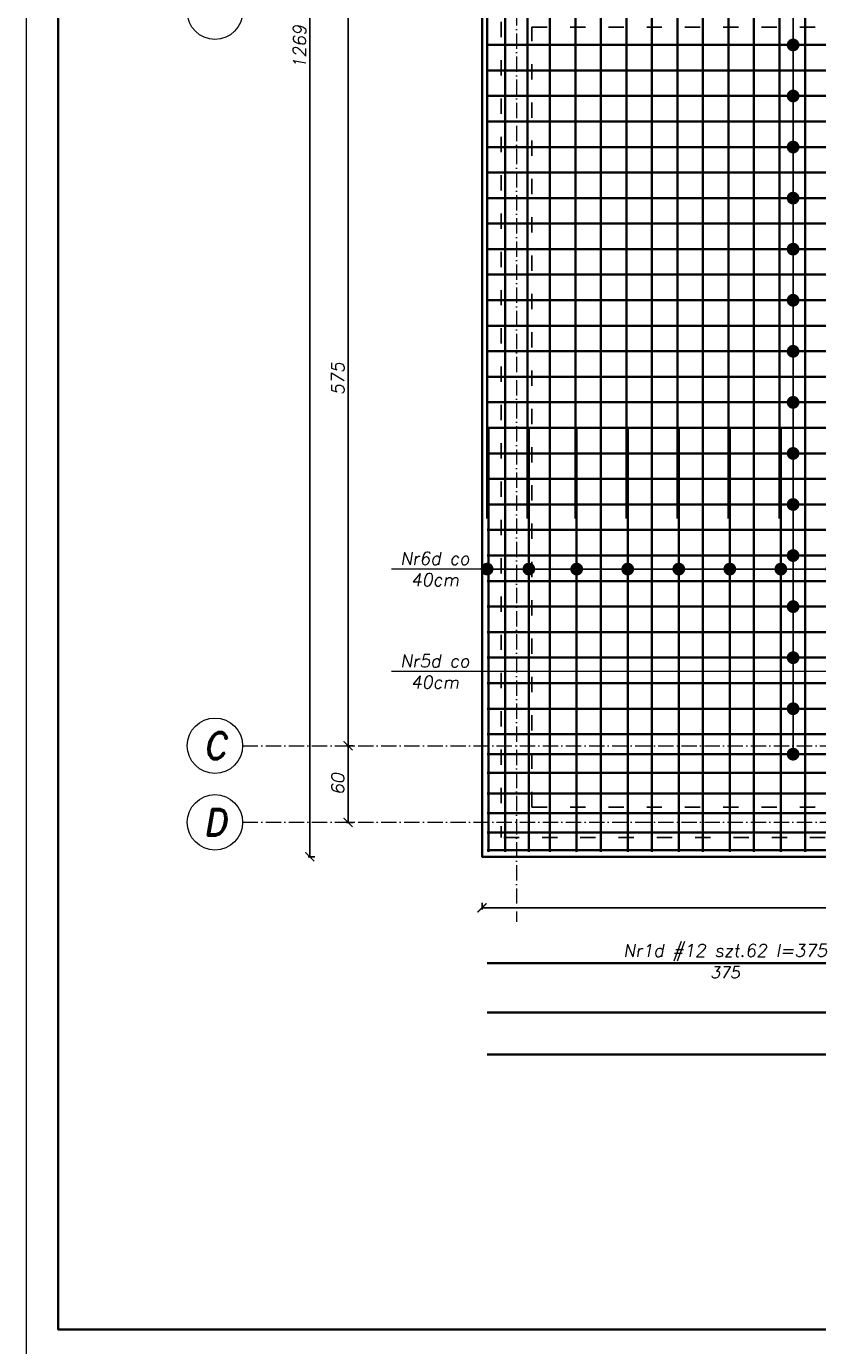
# Model space of a CAD drawing. Header units: millimetres. Extents: x 295948 to 312016, y 6878 to 18016.
# Tile 83 of 252: x 300516 to 301136, y 15239 to 16273. Entities that reach past the tile are written whole.
import ezdxf

# ---------------------------------------------------------------- set-up
doc = ezdxf.new("R2010")
doc.units = ezdxf.units.MM
doc.linetypes.add('ACAD_ISO03W100', pattern=[30, 12, -18])
doc.linetypes.add('ACAD_ISO10W100', pattern=[18, 12, -3, 0, -3])
for name, color, linetype, lineweight in [('konstrukcja', 3, 'Continuous', 35), ('konstrukcja wymiary', 1, 'Continuous', 13), ('opisy', 2, 'Continuous', 18), ('osie', 5, 'ACAD_ISO10W100', 13), ('zbrojenie płyty', 141, 'Continuous', 35)]:
    doc.layers.add(name, color=color, linetype=linetype, lineweight=lineweight)
doc.layers.add('przerywane', color=6, linetype='ACAD_ISO03W100')
doc.styles.add('KONSTRUKCJA', font='romand.shx', dxfattribs={"oblique": 10})
doc.styles.get("Standard").update_dxf_attribs({"font": 'romand.shx', "oblique": 10})
doc.dimstyles.new('150', dxfattribs={"dimtxt": 10, "dimasz": 7, "dimexe": 1.25, "dimexo": 0.625, "dimgap": 3, "dimtad": 1, "dimdec": 0, "dimrnd": 0.5, "dimtxsty": 'KONSTRUKCJA', "dimblk": 'ARCHTICK', "dimcen": 2.5, "dimadec": 0, "dimazin": 0, "dimtfac": 1, "dimtdec": 0, "dimtix": 1, "dimtmove": 0, "dimatfit": 3, "dimfxl": 4, "dimfxlon": 1, "dimarcsym": 0})
doc.dimstyles.new('kropki', dxfattribs={"dimtxt": 0.001, "dimasz": 10, "dimexe": 1.25, "dimexo": 0.625, "dimgap": 1, "dimtad": 1, "dimtxsty": 'Standard', "dimblk": 'DOT', "dimcen": 2.5, "dimadec": 0, "dimazin": 0, "dimtfac": 1, "dimtmove": 0, "dimatfit": 3, "dimfxl": 1, "dimfxlon": 1, "dimarcsym": 0})

# ---------------------------------------------------------------- blocks, each defined once
blk = doc.blocks.new('_ArchTick')
at = {"color": 0, "linetype": 'ByBlock', "lineweight": 13, "const_width": 0.15}
blk.add_lwpolyline([(-0.5, -0.5), (0.5, 0.5)], dxfattribs=at)
blk = doc.blocks.new('*D1809')
at = {"layer": 'Defpoints', "color": 0, "transparency": 16777216}
for p in [(300888.4, 16284.2), (300768.4, 15709.2), (300888.4, 15709.2)]:
    blk.add_point(p, dxfattribs=at)
at = {"layer": 'konstrukcja wymiary', "color": 0, "lineweight": -2, "transparency": 16777216}
for p, q in [((300772.4, 16284.2), (300767.2, 16284.2)), ((300768.4, 16284.2), (300768.4, 15709.2)), ((300772.4, 15709.2), (300767.2, 15709.2))]:
    blk.add_line(p, q, dxfattribs=at)
at = {"layer": 'konstrukcja wymiary', "color": 0, "lineweight": -2, "transparency": 16777216, "xscale": 7, "yscale": 7, "zscale": 7}
for p, rotation in [((300768.4, 16284.2), 90), ((300768.4, 15709.2), 270)]:
    blk.add_blockref('_ArchTick', p, dxfattribs=dict(at, rotation=rotation))
at = {"layer": 'konstrukcja wymiary', "color": 0, "transparency": 16777216, "insert": (300760.4, 15996.7), "char_height": 10, "attachment_point": 5, "rotation": 90, "style": 'KONSTRUKCJA'}
blk.add_mtext('575', dxfattribs=at)
blk = doc.blocks.new('*D1810')
at = {"layer": 'Defpoints', "color": 0, "transparency": 16777216}
for p in [(300888.4, 15709.2), (300768.4, 15649.2), (300888.4, 15649.2)]:
    blk.add_point(p, dxfattribs=at)
at = {"layer": 'konstrukcja wymiary', "color": 0, "lineweight": -2, "transparency": 16777216}
for p, q in [((300772.4, 15709.2), (300767.2, 15709.2)), ((300768.4, 15709.2), (300768.4, 15649.2)), ((300772.4, 15649.2), (300767.2, 15649.2))]:
    blk.add_line(p, q, dxfattribs=at)
at = {"layer": 'konstrukcja wymiary', "color": 0, "lineweight": -2, "transparency": 16777216, "xscale": 7, "yscale": 7, "zscale": 7}
for p, rotation in [((300768.4, 15709.2), 90), ((300768.4, 15649.2), 270)]:
    blk.add_blockref('_ArchTick', p, dxfattribs=dict(at, rotation=rotation))
at = {"layer": 'konstrukcja wymiary', "color": 0, "transparency": 16777216, "insert": (300760.4, 15679.2), "char_height": 10, "attachment_point": 5, "rotation": 90, "style": 'KONSTRUKCJA'}
blk.add_mtext('60', dxfattribs=at)
blk = doc.blocks.new('*D1811')
at = {"layer": 'Defpoints', "color": 0, "transparency": 16777216}
for p in [(300738.4, 16891.2), (300873.4, 16891.2), (300873.4, 15622.2)]:
    blk.add_point(p, dxfattribs=at)
at = {"layer": 'konstrukcja wymiary', "color": 0, "lineweight": -2, "transparency": 16777216}
for p, q in [((300742.4, 16891.2), (300737.2, 16891.2)), ((300738.4, 15622.2), (300738.4, 16891.2)), ((300742.4, 15622.2), (300737.2, 15622.2))]:
    blk.add_line(p, q, dxfattribs=at)
at = {"layer": 'konstrukcja wymiary', "color": 0, "lineweight": -2, "transparency": 16777216, "xscale": 7, "yscale": 7, "zscale": 7}
for p, rotation in [((300738.4, 16891.2), 90), ((300738.4, 15622.2), 270)]:
    blk.add_blockref('_ArchTick', p, dxfattribs=dict(at, rotation=rotation))
at = {"layer": 'konstrukcja wymiary', "color": 0, "transparency": 16777216, "insert": (300730.4, 16256.7), "char_height": 10, "attachment_point": 5, "rotation": 90, "style": 'KONSTRUKCJA'}
blk.add_mtext('1269', dxfattribs=at)
blk = doc.blocks.new('_Dot')
at = {"color": 0, "linetype": 'ByBlock', "lineweight": -2}
blk.add_line((-0.5, 0), (-1, 0), dxfattribs=at)
at = {"color": 0, "linetype": 'ByBlock', "const_width": 0.5}
blk.add_lwpolyline([(-0.25, 0, 1), (0.25, 0, 1)], format="xyb", close=True, dxfattribs=at)
blk = doc.blocks.new('*D1834')
at = {"layer": 'Defpoints', "color": 0, "transparency": 16777216}
for p in [(301106.6, 16298.2), (301106.6, 16258.2), (301117.2, 16258.2)]:
    blk.add_point(p, dxfattribs=at)
at = {"layer": 'konstrukcja wymiary', "color": 0, "lineweight": -2, "transparency": 16777216}
for p, q in [((301116.2, 16298.2), (301118.4, 16298.2)), ((301117.2, 16288.2), (301117.2, 16268.2)), ((301116.2, 16258.2), (301118.4, 16258.2))]:
    blk.add_line(p, q, dxfattribs=at)
at = {"layer": 'konstrukcja wymiary', "color": 0, "lineweight": -2, "transparency": 16777216, "xscale": 10, "yscale": 10, "zscale": 10}
for p, rotation in [((301117.2, 16298.2), 90), ((301117.2, 16258.2), 270)]:
    blk.add_blockref('_Dot', p, dxfattribs=dict(at, rotation=rotation))
at = {"layer": 'konstrukcja wymiary', "color": 0, "transparency": 16777216, "insert": (301116.2, 16278.2), "char_height": 0.001, "attachment_point": 5, "rotation": 90}
blk.add_mtext('40', dxfattribs=at)
blk = doc.blocks.new('*D1835')
at = {"layer": 'Defpoints', "color": 0, "transparency": 16777216}
for p in [(301106.6, 16258.2), (301106.6, 16218.2), (301117.2, 16218.2)]:
    blk.add_point(p, dxfattribs=at)
at = {"layer": 'konstrukcja wymiary', "color": 0, "lineweight": -2, "transparency": 16777216}
for p, q in [((301116.2, 16258.2), (301118.4, 16258.2)), ((301117.2, 16248.2), (301117.2, 16228.2)), ((301116.2, 16218.2), (301118.4, 16218.2))]:
    blk.add_line(p, q, dxfattribs=at)
at = {"layer": 'konstrukcja wymiary', "color": 0, "lineweight": -2, "transparency": 16777216, "xscale": 10, "yscale": 10, "zscale": 10}
for p, rotation in [((301117.2, 16258.2), 90), ((301117.2, 16218.2), 270)]:
    blk.add_blockref('_Dot', p, dxfattribs=dict(at, rotation=rotation))
at = {"layer": 'konstrukcja wymiary', "color": 0, "transparency": 16777216, "insert": (301116.2, 16238.2), "char_height": 0.001, "attachment_point": 5, "rotation": 90}
blk.add_mtext('40', dxfattribs=at)
blk = doc.blocks.new('*D1836')
at = {"layer": 'Defpoints', "color": 0, "transparency": 16777216}
for p in [(301106.6, 16218.2), (301106.6, 16178.2), (301117.2, 16178.2)]:
    blk.add_point(p, dxfattribs=at)
at = {"layer": 'konstrukcja wymiary', "color": 0, "lineweight": -2, "transparency": 16777216}
for p, q in [((301116.2, 16218.2), (301118.4, 16218.2)), ((301117.2, 16208.2), (301117.2, 16188.2)), ((301116.2, 16178.2), (301118.4, 16178.2))]:
    blk.add_line(p, q, dxfattribs=at)
at = {"layer": 'konstrukcja wymiary', "color": 0, "lineweight": -2, "transparency": 16777216, "xscale": 10, "yscale": 10, "zscale": 10}
for p, rotation in [((301117.2, 16218.2), 90), ((301117.2, 16178.2), 270)]:
    blk.add_blockref('_Dot', p, dxfattribs=dict(at, rotation=rotation))
at = {"layer": 'konstrukcja wymiary', "color": 0, "transparency": 16777216, "insert": (301116.2, 16198.2), "char_height": 0.001, "attachment_point": 5, "rotation": 90}
blk.add_mtext('40', dxfattribs=at)
blk = doc.blocks.new('*D1837')
at = {"layer": 'Defpoints', "color": 0, "transparency": 16777216}
for p in [(301106.6, 16178.2), (301106.6, 16138.2), (301117.2, 16138.2)]:
    blk.add_point(p, dxfattribs=at)
at = {"layer": 'konstrukcja wymiary', "color": 0, "lineweight": -2, "transparency": 16777216}
for p, q in [((301116.2, 16178.2), (301118.4, 16178.2)), ((301117.2, 16168.2), (301117.2, 16148.2)), ((301116.2, 16138.2), (301118.4, 16138.2))]:
    blk.add_line(p, q, dxfattribs=at)
at = {"layer": 'konstrukcja wymiary', "color": 0, "lineweight": -2, "transparency": 16777216, "xscale": 10, "yscale": 10, "zscale": 10}
for p, rotation in [((301117.2, 16178.2), 90), ((301117.2, 16138.2), 270)]:
    blk.add_blockref('_Dot', p, dxfattribs=dict(at, rotation=rotation))
at = {"layer": 'konstrukcja wymiary', "color": 0, "transparency": 16777216, "insert": (301116.2, 16158.2), "char_height": 0.001, "attachment_point": 5, "rotation": 90}
blk.add_mtext('40', dxfattribs=at)
blk = doc.blocks.new('*D1838')
at = {"layer": 'Defpoints', "color": 0, "transparency": 16777216}
for p in [(301106.6, 16138.2), (301106.6, 16098.2), (301117.2, 16098.2)]:
    blk.add_point(p, dxfattribs=at)
at = {"layer": 'konstrukcja wymiary', "color": 0, "lineweight": -2, "transparency": 16777216}
for p, q in [((301116.2, 16138.2), (301118.4, 16138.2)), ((301117.2, 16128.2), (301117.2, 16108.2)), ((301116.2, 16098.2), (301118.4, 16098.2))]:
    blk.add_line(p, q, dxfattribs=at)
at = {"layer": 'konstrukcja wymiary', "color": 0, "lineweight": -2, "transparency": 16777216, "xscale": 10, "yscale": 10, "zscale": 10}
for p, rotation in [((301117.2, 16138.2), 90), ((301117.2, 16098.2), 270)]:
    blk.add_blockref('_Dot', p, dxfattribs=dict(at, rotation=rotation))
at = {"layer": 'konstrukcja wymiary', "color": 0, "transparency": 16777216, "insert": (301116.2, 16118.2), "char_height": 0.001, "attachment_point": 5, "rotation": 90}
blk.add_mtext('40', dxfattribs=at)
blk = doc.blocks.new('*D1839')
at = {"layer": 'Defpoints', "color": 0, "transparency": 16777216}
for p in [(301106.6, 16098.2), (301106.6, 16058.2), (301117.2, 16058.2)]:
    blk.add_point(p, dxfattribs=at)
at = {"layer": 'konstrukcja wymiary', "color": 0, "lineweight": -2, "transparency": 16777216}
for p, q in [((301116.2, 16098.2), (301118.4, 16098.2)), ((301117.2, 16088.2), (301117.2, 16068.2)), ((301116.2, 16058.2), (301118.4, 16058.2))]:
    blk.add_line(p, q, dxfattribs=at)
at = {"layer": 'konstrukcja wymiary', "color": 0, "lineweight": -2, "transparency": 16777216, "xscale": 10, "yscale": 10, "zscale": 10}
for p, rotation in [((301117.2, 16098.2), 90), ((301117.2, 16058.2), 270)]:
    blk.add_blockref('_Dot', p, dxfattribs=dict(at, rotation=rotation))
at = {"layer": 'konstrukcja wymiary', "color": 0, "transparency": 16777216, "insert": (301116.2, 16078.2), "char_height": 0.001, "attachment_point": 5, "rotation": 90}
blk.add_mtext('40', dxfattribs=at)
blk = doc.blocks.new('*D1840')
at = {"layer": 'Defpoints', "color": 0, "transparency": 16777216}
for p in [(301106.6, 16058.2), (301106.6, 16018.2), (301117.2, 16018.2)]:
    blk.add_point(p, dxfattribs=at)
at = {"layer": 'konstrukcja wymiary', "color": 0, "lineweight": -2, "transparency": 16777216}
for p, q in [((301116.2, 16058.2), (301118.4, 16058.2)), ((301117.2, 16048.2), (301117.2, 16028.2)), ((301116.2, 16018.2), (301118.4, 16018.2))]:
    blk.add_line(p, q, dxfattribs=at)
at = {"layer": 'konstrukcja wymiary', "color": 0, "lineweight": -2, "transparency": 16777216, "xscale": 10, "yscale": 10, "zscale": 10}
for p, rotation in [((301117.2, 16058.2), 90), ((301117.2, 16018.2), 270)]:
    blk.add_blockref('_Dot', p, dxfattribs=dict(at, rotation=rotation))
at = {"layer": 'konstrukcja wymiary', "color": 0, "transparency": 16777216, "insert": (301116.2, 16038.2), "char_height": 0.001, "attachment_point": 5, "rotation": 90}
blk.add_mtext('40', dxfattribs=at)
blk = doc.blocks.new('*D1841')
at = {"layer": 'Defpoints', "color": 0, "transparency": 16777216}
for p in [(301106.6, 16018.2), (301106.6, 15978.2), (301117.2, 15978.2)]:
    blk.add_point(p, dxfattribs=at)
at = {"layer": 'konstrukcja wymiary', "color": 0, "lineweight": -2, "transparency": 16777216}
for p, q in [((301116.2, 16018.2), (301118.4, 16018.2)), ((301117.2, 16008.2), (301117.2, 15988.2)), ((301116.2, 15978.2), (301118.4, 15978.2))]:
    blk.add_line(p, q, dxfattribs=at)
at = {"layer": 'konstrukcja wymiary', "color": 0, "lineweight": -2, "transparency": 16777216, "xscale": 10, "yscale": 10, "zscale": 10}
for p, rotation in [((301117.2, 16018.2), 90), ((301117.2, 15978.2), 270)]:
    blk.add_blockref('_Dot', p, dxfattribs=dict(at, rotation=rotation))
at = {"layer": 'konstrukcja wymiary', "color": 0, "transparency": 16777216, "insert": (301116.2, 15998.2), "char_height": 0.001, "attachment_point": 5, "rotation": 90}
blk.add_mtext('40', dxfattribs=at)
blk = doc.blocks.new('*D1842')
at = {"layer": 'Defpoints', "color": 0, "transparency": 16777216}
for p in [(301106.6, 15978.2), (301107.6, 15938.2), (301117.2, 15938.2)]:
    blk.add_point(p, dxfattribs=at)
at = {"layer": 'konstrukcja wymiary', "color": 0, "lineweight": -2, "transparency": 16777216}
for p, q in [((301116.2, 15978.2), (301118.4, 15978.2)), ((301117.2, 15968.2), (301117.2, 15948.2)), ((301116.2, 15938.2), (301118.4, 15938.2))]:
    blk.add_line(p, q, dxfattribs=at)
at = {"layer": 'konstrukcja wymiary', "color": 0, "lineweight": -2, "transparency": 16777216, "xscale": 10, "yscale": 10, "zscale": 10}
for p, rotation in [((301117.2, 15978.2), 90), ((301117.2, 15938.2), 270)]:
    blk.add_blockref('_Dot', p, dxfattribs=dict(at, rotation=rotation))
at = {"layer": 'konstrukcja wymiary', "color": 0, "transparency": 16777216, "insert": (301116.2, 15958.2), "char_height": 0.001, "attachment_point": 5, "rotation": 90}
blk.add_mtext('40', dxfattribs=at)
blk = doc.blocks.new('*D1843')
at = {"layer": 'Defpoints', "color": 0, "transparency": 16777216}
for p in [(301107.6, 15938.2), (301106.6, 15898.2), (301117.2, 15898.2)]:
    blk.add_point(p, dxfattribs=at)
at = {"layer": 'konstrukcja wymiary', "color": 0, "lineweight": -2, "transparency": 16777216}
for p, q in [((301116.2, 15938.2), (301118.4, 15938.2)), ((301117.2, 15928.2), (301117.2, 15908.2)), ((301116.2, 15898.2), (301118.4, 15898.2))]:
    blk.add_line(p, q, dxfattribs=at)
at = {"layer": 'konstrukcja wymiary', "color": 0, "lineweight": -2, "transparency": 16777216, "xscale": 10, "yscale": 10, "zscale": 10}
for p, rotation in [((301117.2, 15938.2), 90), ((301117.2, 15898.2), 270)]:
    blk.add_blockref('_Dot', p, dxfattribs=dict(at, rotation=rotation))
at = {"layer": 'konstrukcja wymiary', "color": 0, "transparency": 16777216, "insert": (301116.2, 15918.2), "char_height": 0.001, "attachment_point": 5, "rotation": 90}
blk.add_mtext('40', dxfattribs=at)
blk = doc.blocks.new('*D1844')
at = {"layer": 'Defpoints', "color": 0, "transparency": 16777216}
for p in [(301106.6, 15898.2), (301107.6, 15858.2), (301117.2, 15858.2)]:
    blk.add_point(p, dxfattribs=at)
at = {"layer": 'konstrukcja wymiary', "color": 0, "lineweight": -2, "transparency": 16777216}
for p, q in [((301116.2, 15898.2), (301118.4, 15898.2)), ((301117.2, 15888.2), (301117.2, 15868.2)), ((301116.2, 15858.2), (301118.4, 15858.2))]:
    blk.add_line(p, q, dxfattribs=at)
at = {"layer": 'konstrukcja wymiary', "color": 0, "lineweight": -2, "transparency": 16777216, "xscale": 10, "yscale": 10, "zscale": 10}
for p, rotation in [((301117.2, 15898.2), 90), ((301117.2, 15858.2), 270)]:
    blk.add_blockref('_Dot', p, dxfattribs=dict(at, rotation=rotation))
at = {"layer": 'konstrukcja wymiary', "color": 0, "transparency": 16777216, "insert": (301116.2, 15878.2), "char_height": 0.001, "attachment_point": 5, "rotation": 90}
blk.add_mtext('40', dxfattribs=at)
blk = doc.blocks.new('*D1845')
at = {"layer": 'Defpoints', "color": 0, "transparency": 16777216}
for p in [(301107.6, 15858.2), (301107.6, 15818.2), (301117.2, 15818.2)]:
    blk.add_point(p, dxfattribs=at)
at = {"layer": 'konstrukcja wymiary', "color": 0, "lineweight": -2, "transparency": 16777216}
for p, q in [((301116.2, 15858.2), (301118.4, 15858.2)), ((301117.2, 15848.2), (301117.2, 15828.2)), ((301116.2, 15818.2), (301118.4, 15818.2))]:
    blk.add_line(p, q, dxfattribs=at)
at = {"layer": 'konstrukcja wymiary', "color": 0, "lineweight": -2, "transparency": 16777216, "xscale": 10, "yscale": 10, "zscale": 10}
for p, rotation in [((301117.2, 15858.2), 90), ((301117.2, 15818.2), 270)]:
    blk.add_blockref('_Dot', p, dxfattribs=dict(at, rotation=rotation))
at = {"layer": 'konstrukcja wymiary', "color": 0, "transparency": 16777216, "insert": (301116.2, 15838.2), "char_height": 0.001, "attachment_point": 5, "rotation": 90}
blk.add_mtext('40', dxfattribs=at)
blk = doc.blocks.new('*D1846')
at = {"layer": 'Defpoints', "color": 0, "transparency": 16777216}
for p in [(301107.6, 15818.2), (301107.6, 15778.2), (301117.2, 15778.2)]:
    blk.add_point(p, dxfattribs=at)
at = {"layer": 'konstrukcja wymiary', "color": 0, "lineweight": -2, "transparency": 16777216}
for p, q in [((301116.2, 15818.2), (301118.4, 15818.2)), ((301117.2, 15808.2), (301117.2, 15788.2)), ((301116.2, 15778.2), (301118.4, 15778.2))]:
    blk.add_line(p, q, dxfattribs=at)
at = {"layer": 'konstrukcja wymiary', "color": 0, "lineweight": -2, "transparency": 16777216, "xscale": 10, "yscale": 10, "zscale": 10}
for p, rotation in [((301117.2, 15818.2), 90), ((301117.2, 15778.2), 270)]:
    blk.add_blockref('_Dot', p, dxfattribs=dict(at, rotation=rotation))
at = {"layer": 'konstrukcja wymiary', "color": 0, "transparency": 16777216, "insert": (301116.2, 15798.2), "char_height": 0.001, "attachment_point": 5, "rotation": 90}
blk.add_mtext('40', dxfattribs=at)
blk = doc.blocks.new('*D1847')
at = {"layer": 'Defpoints', "color": 0, "transparency": 16777216}
for p in [(301107.6, 15778.2), (301107.6, 15738.2), (301117.2, 15738.2)]:
    blk.add_point(p, dxfattribs=at)
at = {"layer": 'konstrukcja wymiary', "color": 0, "lineweight": -2, "transparency": 16777216}
for p, q in [((301116.2, 15778.2), (301118.4, 15778.2)), ((301117.2, 15768.2), (301117.2, 15748.2)), ((301116.2, 15738.2), (301118.4, 15738.2))]:
    blk.add_line(p, q, dxfattribs=at)
at = {"layer": 'konstrukcja wymiary', "color": 0, "lineweight": -2, "transparency": 16777216, "xscale": 10, "yscale": 10, "zscale": 10}
for p, rotation in [((301117.2, 15778.2), 90), ((301117.2, 15738.2), 270)]:
    blk.add_blockref('_Dot', p, dxfattribs=dict(at, rotation=rotation))
at = {"layer": 'konstrukcja wymiary', "color": 0, "transparency": 16777216, "insert": (301116.2, 15758.2), "char_height": 0.001, "attachment_point": 5, "rotation": 90}
blk.add_mtext('40', dxfattribs=at)
blk = doc.blocks.new('*D1848')
at = {"layer": 'Defpoints', "color": 0, "transparency": 16777216}
for p in [(301107.6, 15738.2), (301107.6, 15702.6), (301117.2, 15702.6)]:
    blk.add_point(p, dxfattribs=at)
at = {"layer": 'konstrukcja wymiary', "color": 0, "lineweight": -2, "transparency": 16777216}
for p, q in [((301116.2, 15738.2), (301118.4, 15738.2)), ((301117.2, 15728.2), (301117.2, 15712.6)), ((301116.2, 15702.6), (301118.4, 15702.6))]:
    blk.add_line(p, q, dxfattribs=at)
at = {"layer": 'konstrukcja wymiary', "color": 0, "lineweight": -2, "transparency": 16777216, "xscale": 10, "yscale": 10, "zscale": 10}
for p, rotation in [((301117.2, 15738.2), 90), ((301117.2, 15702.6), 270)]:
    blk.add_blockref('_Dot', p, dxfattribs=dict(at, rotation=rotation))
at = {"layer": 'konstrukcja wymiary', "color": 0, "transparency": 16777216, "insert": (301116.2, 15720.4), "char_height": 0.001, "attachment_point": 5, "rotation": 90}
blk.add_mtext('35,61', dxfattribs=at)
blk = doc.blocks.new('*D2032')
at = {"layer": 'Defpoints', "color": 0, "transparency": 16777216}
for p in [(300987.6, 15847.6), (300947.6, 15838.2), (300987.6, 15838.2)]:
    blk.add_point(p, dxfattribs=at)
at = {"layer": 'konstrukcja wymiary', "color": 0, "lineweight": -2, "transparency": 16777216}
for p, q in [((300947.6, 15846.6), (300947.6, 15848.9)), ((300957.6, 15847.6), (300977.6, 15847.6)), ((300987.6, 15846.6), (300987.6, 15848.9))]:
    blk.add_line(p, q, dxfattribs=at)
at = {"layer": 'konstrukcja wymiary', "color": 0, "lineweight": -2, "transparency": 16777216, "xscale": 10, "yscale": 10, "zscale": 10, "rotation": 180}
blk.add_blockref('_Dot', (300947.6, 15847.6), dxfattribs=at)
at = {"layer": 'konstrukcja wymiary', "color": 0, "lineweight": -2, "transparency": 16777216, "xscale": 10, "yscale": 10, "zscale": 10}
blk.add_blockref('_Dot', (300987.6, 15847.6), dxfattribs=at)
at = {"layer": 'konstrukcja wymiary', "color": 0, "transparency": 16777216, "insert": (300967.6, 15848.6), "char_height": 0.001, "attachment_point": 5}
blk.add_mtext('40', dxfattribs=at)
blk = doc.blocks.new('*D2033')
at = {"layer": 'Defpoints', "color": 0, "transparency": 16777216}
for p in [(301027.6, 15847.6), (300987.6, 15838.2), (301027.6, 15838.2)]:
    blk.add_point(p, dxfattribs=at)
at = {"layer": 'konstrukcja wymiary', "color": 0, "lineweight": -2, "transparency": 16777216}
for p, q in [((300987.6, 15846.6), (300987.6, 15848.9)), ((300997.6, 15847.6), (301017.6, 15847.6)), ((301027.6, 15846.6), (301027.6, 15848.9))]:
    blk.add_line(p, q, dxfattribs=at)
at = {"layer": 'konstrukcja wymiary', "color": 0, "lineweight": -2, "transparency": 16777216, "xscale": 10, "yscale": 10, "zscale": 10, "rotation": 180}
blk.add_blockref('_Dot', (300987.6, 15847.6), dxfattribs=at)
at = {"layer": 'konstrukcja wymiary', "color": 0, "lineweight": -2, "transparency": 16777216, "xscale": 10, "yscale": 10, "zscale": 10}
blk.add_blockref('_Dot', (301027.6, 15847.6), dxfattribs=at)
at = {"layer": 'konstrukcja wymiary', "color": 0, "transparency": 16777216, "insert": (301007.6, 15848.6), "char_height": 0.001, "attachment_point": 5}
blk.add_mtext('40', dxfattribs=at)
blk = doc.blocks.new('*D2027')
at = {"layer": 'Defpoints', "color": 0, "transparency": 16777216}
for p in [(301067.6, 15847.6), (301027.6, 15838.2), (301067.6, 15838.2)]:
    blk.add_point(p, dxfattribs=at)
at = {"layer": 'konstrukcja wymiary', "color": 0, "lineweight": -2, "transparency": 16777216}
for p, q in [((301027.6, 15846.6), (301027.6, 15848.9)), ((301037.6, 15847.6), (301057.6, 15847.6)), ((301067.6, 15846.6), (301067.6, 15848.9))]:
    blk.add_line(p, q, dxfattribs=at)
at = {"layer": 'konstrukcja wymiary', "color": 0, "lineweight": -2, "transparency": 16777216, "xscale": 10, "yscale": 10, "zscale": 10, "rotation": 180}
blk.add_blockref('_Dot', (301027.6, 15847.6), dxfattribs=at)
at = {"layer": 'konstrukcja wymiary', "color": 0, "lineweight": -2, "transparency": 16777216, "xscale": 10, "yscale": 10, "zscale": 10}
blk.add_blockref('_Dot', (301067.6, 15847.6), dxfattribs=at)
at = {"layer": 'konstrukcja wymiary', "color": 0, "transparency": 16777216, "insert": (301047.6, 15848.6), "char_height": 0.001, "attachment_point": 5}
blk.add_mtext('40', dxfattribs=at)
blk = doc.blocks.new('*D2028')
at = {"layer": 'Defpoints', "color": 0, "transparency": 16777216}
for p in [(301107.6, 15847.6), (301067.6, 15838.2), (301107.6, 15838.2)]:
    blk.add_point(p, dxfattribs=at)
at = {"layer": 'konstrukcja wymiary', "color": 0, "lineweight": -2, "transparency": 16777216}
for p, q in [((301067.6, 15846.6), (301067.6, 15848.9)), ((301077.6, 15847.6), (301097.6, 15847.6)), ((301107.6, 15846.6), (301107.6, 15848.9))]:
    blk.add_line(p, q, dxfattribs=at)
at = {"layer": 'konstrukcja wymiary', "color": 0, "lineweight": -2, "transparency": 16777216, "xscale": 10, "yscale": 10, "zscale": 10, "rotation": 180}
blk.add_blockref('_Dot', (301067.6, 15847.6), dxfattribs=at)
at = {"layer": 'konstrukcja wymiary', "color": 0, "lineweight": -2, "transparency": 16777216, "xscale": 10, "yscale": 10, "zscale": 10}
blk.add_blockref('_Dot', (301107.6, 15847.6), dxfattribs=at)
at = {"layer": 'konstrukcja wymiary', "color": 0, "transparency": 16777216, "insert": (301087.6, 15848.6), "char_height": 0.001, "attachment_point": 5}
blk.add_mtext('40', dxfattribs=at)
blk = doc.blocks.new('*D2029')
at = {"layer": 'Defpoints', "color": 0, "transparency": 16777216}
for p in [(301147.6, 15847.6), (301107.6, 15838.2), (301147.6, 15838.2)]:
    blk.add_point(p, dxfattribs=at)
at = {"layer": 'konstrukcja wymiary', "color": 0, "lineweight": -2, "transparency": 16777216}
for p, q in [((301107.6, 15846.6), (301107.6, 15848.9)), ((301117.6, 15847.6), (301137.6, 15847.6)), ((301147.6, 15846.6), (301147.6, 15848.9))]:
    blk.add_line(p, q, dxfattribs=at)
at = {"layer": 'konstrukcja wymiary', "color": 0, "lineweight": -2, "transparency": 16777216, "xscale": 10, "yscale": 10, "zscale": 10, "rotation": 180}
blk.add_blockref('_Dot', (301107.6, 15847.6), dxfattribs=at)
at = {"layer": 'konstrukcja wymiary', "color": 0, "lineweight": -2, "transparency": 16777216, "xscale": 10, "yscale": 10, "zscale": 10}
blk.add_blockref('_Dot', (301147.6, 15847.6), dxfattribs=at)
at = {"layer": 'konstrukcja wymiary', "color": 0, "transparency": 16777216, "insert": (301127.6, 15848.6), "char_height": 0.001, "attachment_point": 5}
blk.add_mtext('40', dxfattribs=at)
blk = doc.blocks.new('*D2034')
at = {"layer": 'Defpoints', "color": 0, "transparency": 16777216}
for p in [(300910.1, 15847.6), (300910.1, 15838.2), (300947.6, 15838.2)]:
    blk.add_point(p, dxfattribs=at)
at = {"layer": 'konstrukcja wymiary', "color": 0, "lineweight": -2, "transparency": 16777216}
for p, q in [((300910.1, 15846.6), (300910.1, 15848.9)), ((300937.6, 15847.6), (300920.1, 15847.6)), ((300947.6, 15846.6), (300947.6, 15848.9))]:
    blk.add_line(p, q, dxfattribs=at)
at = {"layer": 'konstrukcja wymiary', "color": 0, "lineweight": -2, "transparency": 16777216, "xscale": 10, "yscale": 10, "zscale": 10, "rotation": 180}
blk.add_blockref('_Dot', (300910.1, 15847.6), dxfattribs=at)
at = {"layer": 'konstrukcja wymiary', "color": 0, "lineweight": -2, "transparency": 16777216, "xscale": 10, "yscale": 10, "zscale": 10}
blk.add_blockref('_Dot', (300947.6, 15847.6), dxfattribs=at)
at = {"layer": 'konstrukcja wymiary', "color": 0, "transparency": 16777216, "insert": (300928.9, 15848.6), "char_height": 0.001, "attachment_point": 5}
blk.add_mtext('37,41', dxfattribs=at)
blk = doc.blocks.new('*D2035')
at = {"layer": 'Defpoints', "color": 0, "transparency": 16777216}
for p in [(300877.4, 15847.6), (300877.4, 15838.2), (300910.1, 15838.2)]:
    blk.add_point(p, dxfattribs=at)
at = {"layer": 'konstrukcja wymiary', "color": 0, "lineweight": -2, "transparency": 16777216}
for p, q in [((300877.4, 15846.6), (300877.4, 15848.9)), ((300900.1, 15847.6), (300887.4, 15847.6)), ((300910.1, 15846.6), (300910.1, 15848.9))]:
    blk.add_line(p, q, dxfattribs=at)
at = {"layer": 'konstrukcja wymiary', "color": 0, "lineweight": -2, "transparency": 16777216, "xscale": 10, "yscale": 10, "zscale": 10, "rotation": 180}
blk.add_blockref('_Dot', (300877.4, 15847.6), dxfattribs=at)
at = {"layer": 'konstrukcja wymiary', "color": 0, "lineweight": -2, "transparency": 16777216, "xscale": 10, "yscale": 10, "zscale": 10}
blk.add_blockref('_Dot', (300910.1, 15847.6), dxfattribs=at)
at = {"layer": 'konstrukcja wymiary', "color": 0, "transparency": 16777216, "insert": (300893.8, 15848.6), "char_height": 0.001, "attachment_point": 5}
blk.add_mtext('32,7', dxfattribs=at)
blk = doc.blocks.new('*D2036')
at = {"layer": 'Defpoints', "color": 0, "transparency": 16777216}
for p in [(301543.6, 15847.6), (300877.4, 15838.2), (301543.6, 15838.2)]:
    blk.add_point(p, dxfattribs=at)
at = {"layer": 'konstrukcja wymiary', "color": 0, "lineweight": -2, "transparency": 16777216}
for p, q in [((300877.4, 15846.6), (300877.4, 15848.9)), ((300887.4, 15847.6), (301533.6, 15847.6)), ((301543.6, 15846.6), (301543.6, 15848.9))]:
    blk.add_line(p, q, dxfattribs=at)
at = {"layer": 'konstrukcja wymiary', "color": 0, "lineweight": -2, "transparency": 16777216, "xscale": 10, "yscale": 10, "zscale": 10, "rotation": 180}
blk.add_blockref('_Dot', (300877.4, 15847.6), dxfattribs=at)
at = {"layer": 'konstrukcja wymiary', "color": 0, "lineweight": -2, "transparency": 16777216, "xscale": 10, "yscale": 10, "zscale": 10}
blk.add_blockref('_Dot', (301543.6, 15847.6), dxfattribs=at)
at = {"layer": 'konstrukcja wymiary', "color": 0, "transparency": 16777216, "insert": (301210.5, 15848.6), "char_height": 0.001, "attachment_point": 5}
blk.add_mtext('666,12', dxfattribs=at)
blk = doc.blocks.new('*D2152')
at = {"layer": 'Defpoints', "color": 0, "transparency": 16777216}
for p in [(300873.4, 15622.2), (301547.4, 15622.2), (301547.4, 15582.2)]:
    blk.add_point(p, dxfattribs=at)
at = {"layer": 'konstrukcja wymiary', "color": 0, "lineweight": -2, "transparency": 16777216}
for p, q in [((300873.4, 15586.2), (300873.4, 15581)), ((301547.4, 15586.2), (301547.4, 15581)), ((300873.4, 15582.2), (301547.4, 15582.2))]:
    blk.add_line(p, q, dxfattribs=at)
at = {"layer": 'konstrukcja wymiary', "color": 0, "lineweight": -2, "transparency": 16777216, "xscale": 7, "yscale": 7, "zscale": 7, "rotation": 180}
blk.add_blockref('_ArchTick', (300873.4, 15582.2), dxfattribs=at)
at = {"layer": 'konstrukcja wymiary', "color": 0, "lineweight": -2, "transparency": 16777216, "xscale": 7, "yscale": 7, "zscale": 7}
blk.add_blockref('_ArchTick', (301547.4, 15582.2), dxfattribs=at)
at = {"layer": 'konstrukcja wymiary', "color": 0, "transparency": 16777216, "insert": (301210.4, 15590.2), "char_height": 10, "attachment_point": 5, "style": 'KONSTRUKCJA'}
blk.add_mtext('674', dxfattribs=at)

msp = doc.modelspace()

# ---------------------------------------------------------------- linework, layer by layer
at = {"layer": 'konstrukcja'}
msp.add_lwpolyline([(306241.285, 17301.794), (306241.285, 15251.794), (300541.285, 15251.794), (300541.285, 17301.794)], close=True, dxfattribs=at)
msp.add_lwpolyline([(301547.44, 15622.224), (300873.44, 15622.224), (300873.44, 16891.224), (302687.44, 16891.224), (302687.44, 15622.224), (302013.44, 15622.224)], dxfattribs=at)
at = {"layer": 'konstrukcja wymiary'}
for p, q in [((300912.44, 15847.605), (300802.526, 15847.605)), ((301593.558, 15767.346), (300802.526, 15767.346))]:
    msp.add_line(p, q, dxfattribs=at)
msp.add_lwpolyline([(306266.285, 17326.794), (306266.285, 15226.794), (300516.285, 15226.794), (300516.285, 17326.794)], close=True, dxfattribs=at)
at = {"layer": 'opisy'}
for centre in [(300664.071, 16284.224), (300664.071, 15709.224), (300664.071, 15649.224)]:
    msp.add_circle(centre, 21.7, dxfattribs=at)
at = {"layer": 'osie'}
for p, q in [((300900.44, 17045.509), (300900.44, 15571.332)), ((300685.771, 15709.224), (302708.51, 15709.224)), ((300685.771, 15649.224), (302708.51, 15649.224))]:
    msp.add_line(p, q, dxfattribs=at)
at = {"layer": 'przerywane'}
for p, q in [((300888.44, 16876.224), (300888.44, 15637.224)), ((300912.44, 15661.224), (300912.44, 16272.224)), ((300912.44, 16272.224), (301508.44, 16272.224)), ((300912.44, 15661.224), (301508.44, 15661.224)), ((301532.44, 15637.224), (300888.44, 15637.224))]:
    msp.add_line(p, q, dxfattribs=at)
at = {"layer": 'zbrojenie płyty'}
for p, q in [((300877.44, 16887.224), (300877.44, 15887.224)), ((300909.144, 16887.224), (300909.144, 15887.224)), ((300946.558, 16887.224), (300946.558, 15887.224)), ((300986.558, 16887.224), (300986.558, 15887.224)), ((301026.558, 16887.224), (301026.558, 15887.224)), ((301066.558, 16887.224), (301066.558, 15887.224)), ((301106.558, 16887.224), (301106.558, 15887.224)), ((300891.558, 16626.224), (300891.558, 15626.224)), ((300926.558, 16626.224), (300926.558, 15626.224)), ((300966.558, 16626.224), (300966.558, 15626.224)), ((301006.558, 16626.224), (301006.558, 15626.224)), ((301046.558, 16626.224), (301046.558, 15626.224)), ((301086.558, 16626.224), (301086.558, 15626.224)), ((301126.558, 16626.224), (301126.558, 15626.224)), ((300877.44, 16258.243), (301250.44, 16258.243)), ((300877.44, 16238.243), (301552.132, 16238.243)), ((300877.44, 16218.243), (301250.44, 16218.243)), ((300877.44, 16198.243), (301552.132, 16198.243)), ((300877.44, 16178.243), (301250.44, 16178.243)), ((300877.44, 16158.243), (301552.132, 16158.243)), ((300877.44, 16138.243), (301250.44, 16138.243)), ((300877.44, 16118.243), (301552.132, 16118.243)), ((300877.44, 16098.243), (301250.44, 16098.243)), ((300877.44, 16078.243), (301552.132, 16078.243)), ((300877.44, 16058.243), (301250.44, 16058.243)), ((300877.44, 16038.243), (301552.132, 16038.243)), ((300877.44, 16018.243), (301250.44, 16018.243)), ((300877.44, 15998.243), (301552.132, 15998.243)), ((300877.44, 15978.243), (301250.44, 15978.243)), ((300877.44, 15958.243), (301552.132, 15958.243)), ((300878.44, 15957.224), (300878.44, 15626.224)), ((300910.144, 15957.224), (300910.144, 15626.224)), ((300947.558, 15957.224), (300947.558, 15626.224)), ((300987.558, 15957.224), (300987.558, 15626.224)), ((301027.558, 15957.224), (301027.558, 15626.224)), ((301067.558, 15957.224), (301067.558, 15626.224)), ((301107.558, 15957.224), (301107.558, 15626.224)), ((300877.44, 15938.243), (301250.44, 15938.243)), ((300877.44, 15918.243), (301552.132, 15918.243)), ((300877.44, 15898.243), (301250.44, 15898.243)), ((300877.44, 15878.243), (301552.132, 15878.243)), ((300877.44, 15858.243), (301250.44, 15858.243)), ((300877.44, 15838.243), (301552.132, 15838.243)), ((300877.44, 15818.243), (301250.44, 15818.243)), ((300877.44, 15798.243), (301552.132, 15798.243)), ((300877.44, 15778.243), (301250.44, 15778.243)), ((300877.44, 15758.243), (301552.132, 15758.243)), ((300877.44, 15738.243), (301250.44, 15738.243)), ((300877.44, 15718.243), (301552.132, 15718.243)), ((300877.44, 15702.632), (301250.44, 15702.632)), ((300877.44, 15688.03), (301552.132, 15688.03)), ((300877.44, 15671.702), (301543.558, 15671.702)), ((300877.44, 15656.524), (301543.558, 15656.524)), ((300877.44, 15641.255), (301543.558, 15641.255)), ((300877.44, 15627.512), (301543.558, 15627.512)), ((300877.44, 15538.765), (301250.44, 15538.765)), ((300877.44, 15500.202), (301552.132, 15500.202)), ((300877.44, 15467.461), (301543.558, 15467.461))]:
    msp.add_line(p, q, dxfattribs=at)

# ---------------------------------------------------------------- texts
at = {"layer": 'opisy', "attachment_point": 5}
for s, insert, char_height, width in [('Nr6d co\\P40cm', (300836.48, 15847.605), 10, 231.49388), ('Nr5d co\\P40cm', (300836.48, 15767.346), 10, 231.49388), ('C', (300664.071, 15709.224), 21, 6.92519), ('D', (300664.071, 15649.224), 21, 6.92519), ('Nr1d #12 szt.62 l=375', (301063.94, 15547.167), 9.99999, 253.11941), ('375', (301063.94, 15531.653), 9, 253.11941)]:
    msp.add_mtext(s, dxfattribs=dict(at, insert=insert, char_height=char_height, width=width))

# ---------------------------------------------------------------- dimensions: what is measured, and where the dimension line sits
at = {"layer": 'konstrukcja wymiary'}
for base, p1, p2, dimstyle, picture, middle in [((300738.44, 16891.224), (300873.44, 15622.224), (300873.44, 16891.224), '150', '*D1811', (300730.44, 16256.724)), ((301117.189, 16258.243), (301106.558, 16298.243), (301106.558, 16258.243), 'kropki', '*D1834', (301116.188, 16278.243)), ((300768.44, 15709.224), (300888.44, 16284.224), (300888.44, 15709.224), '150', '*D1809', (300760.44, 15996.724)), ((301117.189, 16218.243), (301106.558, 16258.243), (301106.558, 16218.243), 'kropki', '*D1835', (301116.188, 16238.243)), ((301117.189, 16178.243), (301106.558, 16218.243), (301106.558, 16178.243), 'kropki', '*D1836', (301116.188, 16198.243)), ((301117.189, 16138.243), (301106.558, 16178.243), (301106.558, 16138.243), 'kropki', '*D1837', (301116.188, 16158.243)), ((301117.189, 16098.243), (301106.558, 16138.243), (301106.558, 16098.243), 'kropki', '*D1838', (301116.188, 16118.243)), ((301117.189, 16058.243), (301106.558, 16098.243), (301106.558, 16058.243), 'kropki', '*D1839', (301116.188, 16078.243)), ((301117.189, 16018.243), (301106.558, 16058.243), (301106.558, 16018.243), 'kropki', '*D1840', (301116.188, 16038.243)), ((301117.189, 15978.243), (301106.558, 16018.243), (301106.558, 15978.243), 'kropki', '*D1841', (301116.188, 15998.243)), ((301117.189, 15938.243), (301106.558, 15978.243), (301107.558, 15938.243), 'kropki', '*D1842', (301116.188, 15958.243)), ((301117.189, 15898.243), (301107.558, 15938.243), (301106.558, 15898.243), 'kropki', '*D1843', (301116.188, 15918.243)), ((301117.189, 15858.243), (301106.558, 15898.243), (301107.558, 15858.243), 'kropki', '*D1844', (301116.188, 15878.243)), ((301117.189, 15818.243), (301107.558, 15858.243), (301107.558, 15818.243), 'kropki', '*D1845', (301116.188, 15838.243)), ((301117.189, 15778.243), (301107.558, 15818.243), (301107.558, 15778.243), 'kropki', '*D1846', (301116.188, 15798.243)), ((301117.189, 15738.243), (301107.558, 15778.243), (301107.558, 15738.243), 'kropki', '*D1847', (301116.188, 15758.243)), ((301117.189, 15702.632), (301107.558, 15738.243), (301107.558, 15702.632), 'kropki', '*D1848', (301116.188, 15720.438)), ((300768.44, 15649.224), (300888.44, 15709.224), (300888.44, 15649.224), '150', '*D1810', (300760.44, 15679.224))]:
    dim = msp.add_linear_dim(base=base, p1=p1, p2=p2, angle=90, dimstyle=dimstyle, override={"dimtmove": 1}, dxfattribs=at)
    dim.commit()
    dim.dimension.update_dxf_attribs({"geometry": picture, "text_midpoint": middle})
for base, p1, p2, dimstyle, picture, middle in [((300877.44, 15847.605), (300910.144, 15838.243), (300877.44, 15838.243), 'kropki', '*D2035', (300893.792, 15848.605)), ((301543.558, 15847.605), (300877.44, 15838.243), (301543.558, 15838.243), 'kropki', '*D2036', (301210.499, 15848.605)), ((300910.144, 15847.605), (300947.558, 15838.243), (300910.144, 15838.243), 'kropki', '*D2034', (300928.851, 15848.605)), ((300987.558, 15847.605), (300947.558, 15838.243), (300987.558, 15838.243), 'kropki', '*D2032', (300967.558, 15848.605)), ((301027.558, 15847.605), (300987.558, 15838.243), (301027.558, 15838.243), 'kropki', '*D2033', (301007.558, 15848.605)), ((301067.558, 15847.605), (301027.558, 15838.243), (301067.558, 15838.243), 'kropki', '*D2027', (301047.558, 15848.605)), ((301107.558, 15847.605), (301067.558, 15838.243), (301107.558, 15838.243), 'kropki', '*D2028', (301087.558, 15848.605)), ((301147.558, 15847.605), (301107.558, 15838.243), (301147.558, 15838.243), 'kropki', '*D2029', (301127.558, 15848.605)), ((301547.44, 15582.224), (300873.44, 15622.224), (301547.44, 15622.224), '150', '*D2152', (301210.44, 15590.224))]:
    dim = msp.add_linear_dim(base=base, p1=p1, p2=p2, dimstyle=dimstyle, override={"dimtmove": 1}, dxfattribs=at)
    dim.commit()
    dim.dimension.update_dxf_attribs({"geometry": picture, "text_midpoint": middle})

doc.saveas('drawing.dxf')
